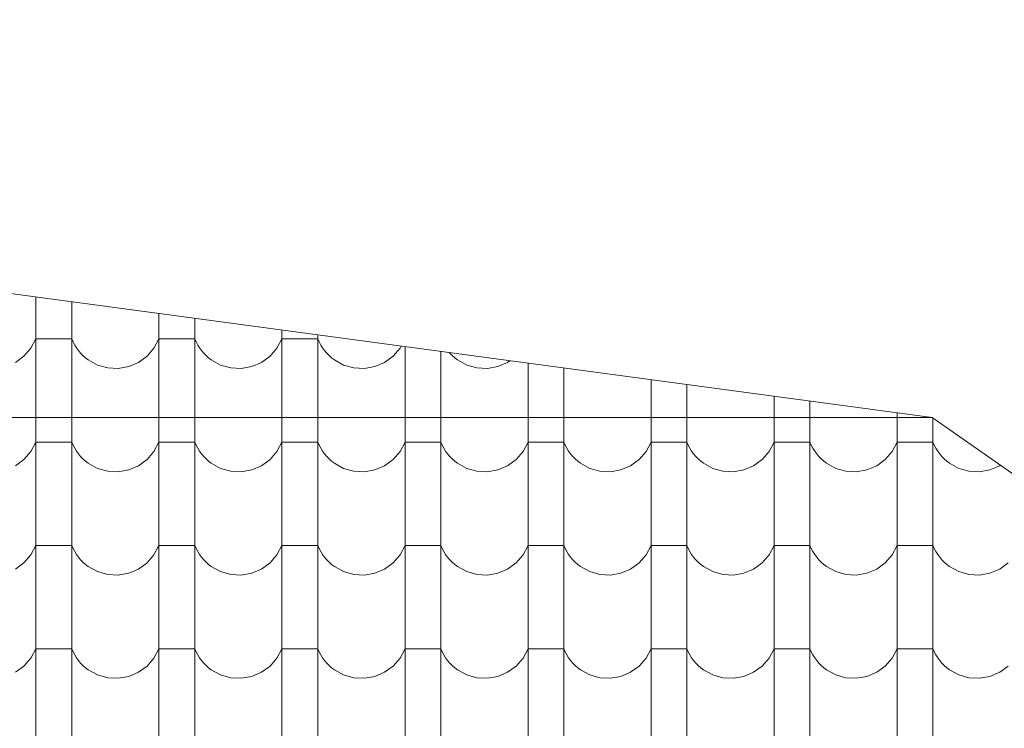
# Model space of a CAD drawing. Header units: millimetres. Extents: x -68772 to 137055, y -73300 to 19650.
# Tile 196 of 212: x 86170 to 87886, y -38019 to -36784. Entities that reach past the tile are written whole.
import ezdxf

# ---------------------------------------------------------------- set-up
doc = ezdxf.new("R2010")
doc.units = ezdxf.units.MM
doc.header["$MEASUREMENT"] = 0
for name, color, linetype, lineweight in [('Nowe_810-G Ogólne_Nr_pióra__1', 7, 'Continuous', 18), ('Nowe_810-G Ogólne_Nr_pióra__26', 13, 'Continuous', 18), ('Nowe_NIEWIDOCZNE DACHY_Nr_pióra__1', 7, 'Continuous', 18)]:
    doc.layers.add(name, color=color, linetype=linetype, lineweight=lineweight)

# ---------------------------------------------------------------- blocks, each defined once
blk = doc.blocks.new('*X46')
at = {"layer": 'Nowe_810-G Ogólne_Nr_pióra__26', "color": 13, "linetype": 'Continuous', "lineweight": 18}
for p, q in [((86197.8, -37267.5), (86197.8, -37270.3)), ((86197.8, -37270.3), (86197.8, -37450.4)), ((86260.2, -37275.9), (86260.2, -37450.4)), ((86412.3, -37296.4), (86412.3, -37450.4)), ((86474.7, -37304.8), (86474.7, -37450.4)), ((86626.8, -37325.2), (86626.8, -37450.4)), ((86689.2, -37333.6), (86689.2, -37450.4)), ((86189.1, -37356.9), (86197.8, -37340.6)), ((86229, -37340.6), (86197.8, -37340.6)), ((86260.2, -37340.6), (86229, -37340.6)), ((86260.2, -37340.6), (86262.6, -37346)), ((86262.6, -37346), (86265.4, -37351.3)), ((86265.4, -37351.3), (86268.5, -37356.3)), ((86403.6, -37356.9), (86412.3, -37340.6)), ((86443.5, -37340.6), (86412.3, -37340.6)), ((86474.7, -37340.6), (86443.5, -37340.6)), ((86474.7, -37340.6), (86477.1, -37346)), ((86477.1, -37346), (86479.9, -37351.3)), ((86479.9, -37351.3), (86483, -37356.3)), ((86618.1, -37356.9), (86626.8, -37340.6)), ((86658, -37340.6), (86626.8, -37340.6)), ((86689.2, -37340.6), (86658, -37340.6)), ((86689.2, -37340.6), (86691.6, -37346)), ((86691.6, -37346), (86694.4, -37351.3)), ((86694.4, -37351.3), (86697.5, -37356.3)), ((86177, -37370.8), (86189.1, -37356.9)), ((86268.5, -37356.3), (86272, -37361.1)), ((86272, -37361.1), (86275.8, -37365.6)), ((86275.8, -37365.6), (86279.9, -37369.8)), ((86391.5, -37370.8), (86403.6, -37356.9)), ((86483, -37356.3), (86486.5, -37361.1)), ((86486.5, -37361.1), (86490.3, -37365.6)), ((86490.3, -37365.6), (86494.4, -37369.8)), ((86606, -37370.8), (86618.1, -37356.9)), ((86697.5, -37356.3), (86701, -37361.1)), ((86701, -37361.1), (86704.8, -37365.6)), ((86704.8, -37365.6), (86708.9, -37369.8)), ((86820.5, -37370.8), (86832.6, -37356.9)), ((86832.6, -37356.9), (86834.6, -37353.2)), ((86841.3, -37354.1), (86841.3, -37450.4)), ((86903.7, -37362.5), (86903.7, -37450.4)), ((86918.3, -37364.4), (86919.3, -37365.6)), ((86919.3, -37365.6), (86923.4, -37369.8)), ((86162.1, -37381.7), (86177, -37370.8)), ((86279.9, -37369.8), (86284.4, -37373.7)), ((86284.4, -37373.7), (86289.1, -37377.3)), ((86289.1, -37377.3), (86305.3, -37386.2)), ((86305.3, -37386.2), (86323, -37391.2)), ((86359.6, -37388.9), (86376.6, -37381.7)), ((86376.6, -37381.7), (86391.5, -37370.8)), ((86494.4, -37369.8), (86498.9, -37373.7)), ((86498.9, -37373.7), (86503.6, -37377.3)), ((86503.6, -37377.3), (86519.8, -37386.2)), ((86519.8, -37386.2), (86537.5, -37391.2)), ((86574.1, -37388.9), (86591.1, -37381.7)), ((86591.1, -37381.7), (86606, -37370.8)), ((86708.9, -37369.8), (86713.4, -37373.7)), ((86713.4, -37373.7), (86718.1, -37377.3)), ((86718.1, -37377.3), (86734.3, -37386.2)), ((86734.3, -37386.2), (86752, -37391.2)), ((86788.6, -37388.9), (86805.6, -37381.7)), ((86805.6, -37381.7), (86820.5, -37370.8)), ((86923.4, -37369.8), (86927.9, -37373.7)), ((86927.9, -37373.7), (86932.6, -37377.3)), ((86932.6, -37377.3), (86948.8, -37386.2)), ((86948.8, -37386.2), (86966.5, -37391.2)), ((87003.1, -37388.9), (87020.1, -37381.7)), ((87020.1, -37381.7), (87024.2, -37378.7)), ((87055.8, -37382.9), (87055.8, -37450.4)), ((86323, -37391.2), (86341.4, -37392.2)), ((86341.4, -37392.2), (86359.6, -37388.9)), ((86537.5, -37391.2), (86555.9, -37392.2)), ((86555.9, -37392.2), (86574.1, -37388.9)), ((86752, -37391.2), (86770.4, -37392.2)), ((86770.4, -37392.2), (86788.6, -37388.9)), ((86966.5, -37391.2), (86984.9, -37392.2)), ((86984.9, -37392.2), (87003.1, -37388.9)), ((87118.2, -37391.3), (87118.2, -37450.4)), ((87270.3, -37411.8), (87270.3, -37450.4)), ((87332.7, -37420.2), (87332.7, -37450.4)), ((86197.8, -37450.4), (86197.8, -37630.4)), ((86260.2, -37450.4), (86260.2, -37630.4)), ((86412.3, -37450.4), (86412.3, -37630.4)), ((86474.7, -37450.4), (86474.7, -37630.4)), ((86626.8, -37450.4), (86626.8, -37630.4)), ((86689.2, -37450.4), (86689.2, -37630.4)), ((86841.3, -37450.4), (86841.3, -37630.4)), ((86903.7, -37450.4), (86903.7, -37630.4)), ((87055.8, -37450.4), (87055.8, -37630.4)), ((87118.2, -37450.4), (87118.2, -37630.4)), ((87270.3, -37450.4), (87270.3, -37630.4)), ((87332.7, -37450.4), (87332.7, -37630.4)), ((87484.8, -37440.6), (87484.8, -37450.4)), ((87484.8, -37450.4), (87484.8, -37630.4)), ((87547.2, -37449), (87547.2, -37450.4)), ((87547.2, -37450.4), (87547.2, -37630.4)), ((87699.3, -37469.5), (87699.3, -37630.4)), ((87761.7, -37478.7), (87761.7, -37630.4)), ((86189.1, -37536.9), (86197.8, -37520.6)), ((86229, -37520.6), (86197.8, -37520.6)), ((86260.2, -37520.6), (86229, -37520.6)), ((86260.2, -37520.6), (86262.6, -37526.1)), ((86403.6, -37536.9), (86412.3, -37520.6)), ((86443.5, -37520.6), (86412.3, -37520.6)), ((86474.7, -37520.6), (86443.5, -37520.6)), ((86474.7, -37520.6), (86477.1, -37526.1)), ((86618.1, -37536.9), (86626.8, -37520.6)), ((86658, -37520.6), (86626.8, -37520.6)), ((86689.2, -37520.6), (86658, -37520.6)), ((86689.2, -37520.6), (86691.6, -37526.1)), ((86832.6, -37536.9), (86841.3, -37520.6)), ((86872.5, -37520.6), (86841.3, -37520.6)), ((86903.7, -37520.6), (86872.5, -37520.6)), ((86903.7, -37520.6), (86906.1, -37526.1)), ((87047.1, -37536.9), (87055.8, -37520.6)), ((87087, -37520.6), (87055.8, -37520.6)), ((87118.2, -37520.6), (87087, -37520.6)), ((87118.2, -37520.6), (87120.6, -37526.1)), ((87261.6, -37536.9), (87270.3, -37520.6)), ((87301.5, -37520.6), (87270.3, -37520.6)), ((87332.7, -37520.6), (87301.5, -37520.6)), ((87332.7, -37520.6), (87335.1, -37526.1)), ((87476.1, -37536.9), (87484.8, -37520.6)), ((87516, -37520.6), (87484.8, -37520.6)), ((87547.2, -37520.6), (87516, -37520.6)), ((87547.2, -37520.6), (87549.6, -37526.1)), ((87690.6, -37536.9), (87699.3, -37520.6)), ((87730.5, -37520.6), (87699.3, -37520.6)), ((87761.7, -37520.6), (87730.5, -37520.6)), ((87761.7, -37520.6), (87764.1, -37526.1)), ((86177, -37550.9), (86189.1, -37536.9)), ((86262.6, -37526.1), (86265.4, -37531.3)), ((86265.4, -37531.3), (86268.5, -37536.3)), ((86268.5, -37536.3), (86272, -37541.1)), ((86272, -37541.1), (86275.8, -37545.6)), ((86391.5, -37550.9), (86403.6, -37536.9)), ((86477.1, -37526.1), (86479.9, -37531.3)), ((86479.9, -37531.3), (86483, -37536.3)), ((86483, -37536.3), (86486.5, -37541.1)), ((86486.5, -37541.1), (86490.3, -37545.6)), ((86606, -37550.9), (86618.1, -37536.9)), ((86691.6, -37526.1), (86694.4, -37531.3)), ((86694.4, -37531.3), (86697.5, -37536.3)), ((86697.5, -37536.3), (86701, -37541.1)), ((86701, -37541.1), (86704.8, -37545.6)), ((86820.5, -37550.9), (86832.6, -37536.9)), ((86906.1, -37526.1), (86908.9, -37531.3)), ((86908.9, -37531.3), (86912, -37536.3)), ((86912, -37536.3), (86915.5, -37541.1)), ((86915.5, -37541.1), (86919.3, -37545.6)), ((87035, -37550.9), (87047.1, -37536.9)), ((87120.6, -37526.1), (87123.4, -37531.3)), ((87123.4, -37531.3), (87126.5, -37536.3)), ((87126.5, -37536.3), (87130, -37541.1)), ((87130, -37541.1), (87133.8, -37545.6)), ((87249.5, -37550.9), (87261.6, -37536.9)), ((87335.1, -37526.1), (87337.9, -37531.3)), ((87337.9, -37531.3), (87341, -37536.3)), ((87341, -37536.3), (87344.5, -37541.1)), ((87344.5, -37541.1), (87348.3, -37545.6)), ((87464, -37550.9), (87476.1, -37536.9)), ((87549.6, -37526.1), (87552.4, -37531.3)), ((87552.4, -37531.3), (87555.5, -37536.3)), ((87555.5, -37536.3), (87559, -37541.1)), ((87559, -37541.1), (87562.8, -37545.6)), ((87678.5, -37550.9), (87690.6, -37536.9)), ((87764.1, -37526.1), (87766.9, -37531.3)), ((87766.9, -37531.3), (87770, -37536.3)), ((87770, -37536.3), (87773.5, -37541.1)), ((87773.5, -37541.1), (87777.3, -37545.6)), ((86162.1, -37561.7), (86177, -37550.9)), ((86275.8, -37545.6), (86279.9, -37549.9)), ((86279.9, -37549.9), (86284.4, -37553.8)), ((86284.4, -37553.8), (86289.1, -37557.4)), ((86289.1, -37557.4), (86305.3, -37566.3)), ((86376.6, -37561.7), (86391.5, -37550.9)), ((86490.3, -37545.6), (86494.4, -37549.9)), ((86494.4, -37549.9), (86498.9, -37553.8)), ((86498.9, -37553.8), (86503.6, -37557.4)), ((86503.6, -37557.4), (86519.8, -37566.3)), ((86591.1, -37561.7), (86606, -37550.9)), ((86704.8, -37545.6), (86708.9, -37549.9)), ((86708.9, -37549.9), (86713.4, -37553.8)), ((86713.4, -37553.8), (86718.1, -37557.4)), ((86718.1, -37557.4), (86734.3, -37566.3)), ((86805.6, -37561.7), (86820.5, -37550.9)), ((86919.3, -37545.6), (86923.4, -37549.9)), ((86923.4, -37549.9), (86927.9, -37553.8)), ((86927.9, -37553.8), (86932.6, -37557.4)), ((86932.6, -37557.4), (86948.8, -37566.3)), ((87020.1, -37561.7), (87035, -37550.9)), ((87133.8, -37545.6), (87137.9, -37549.9)), ((87137.9, -37549.9), (87142.4, -37553.8)), ((87142.4, -37553.8), (87147.1, -37557.4)), ((87147.1, -37557.4), (87163.3, -37566.3)), ((87234.6, -37561.7), (87249.5, -37550.9)), ((87348.3, -37545.6), (87352.4, -37549.9)), ((87352.4, -37549.9), (87356.9, -37553.8)), ((87356.9, -37553.8), (87361.6, -37557.4)), ((87361.6, -37557.4), (87377.8, -37566.3)), ((87449.1, -37561.7), (87464, -37550.9)), ((87562.8, -37545.6), (87566.9, -37549.9)), ((87566.9, -37549.9), (87571.4, -37553.8)), ((87571.4, -37553.8), (87576.1, -37557.4)), ((87576.1, -37557.4), (87592.3, -37566.3)), ((87663.6, -37561.7), (87678.5, -37550.9)), ((87777.3, -37545.6), (87781.4, -37549.9)), ((87781.4, -37549.9), (87785.9, -37553.8)), ((87785.9, -37553.8), (87790.6, -37557.4)), ((87790.6, -37557.4), (87806.8, -37566.3)), ((86305.3, -37566.3), (86323, -37571.3)), ((86323, -37571.3), (86341.4, -37572.2)), ((86341.4, -37572.2), (86359.6, -37569)), ((86359.6, -37569), (86376.6, -37561.7)), ((86519.8, -37566.3), (86537.5, -37571.3)), ((86537.5, -37571.3), (86555.9, -37572.2)), ((86555.9, -37572.2), (86574.1, -37569)), ((86574.1, -37569), (86591.1, -37561.7)), ((86734.3, -37566.3), (86752, -37571.3)), ((86752, -37571.3), (86770.4, -37572.2)), ((86770.4, -37572.2), (86788.6, -37569)), ((86788.6, -37569), (86805.6, -37561.7)), ((86948.8, -37566.3), (86966.5, -37571.3)), ((86966.5, -37571.3), (86984.9, -37572.2)), ((86984.9, -37572.2), (87003.1, -37569)), ((87003.1, -37569), (87020.1, -37561.7)), ((87163.3, -37566.3), (87181, -37571.3)), ((87181, -37571.3), (87199.4, -37572.2)), ((87199.4, -37572.2), (87217.6, -37569)), ((87217.6, -37569), (87234.6, -37561.7)), ((87377.8, -37566.3), (87395.5, -37571.3)), ((87395.5, -37571.3), (87413.9, -37572.2)), ((87413.9, -37572.2), (87432.1, -37569)), ((87432.1, -37569), (87449.1, -37561.7)), ((87592.3, -37566.3), (87610, -37571.3)), ((87610, -37571.3), (87628.4, -37572.2)), ((87628.4, -37572.2), (87646.6, -37569)), ((87646.6, -37569), (87663.6, -37561.7)), ((87806.8, -37566.3), (87824.5, -37571.3)), ((87824.5, -37571.3), (87842.9, -37572.2)), ((87842.9, -37572.2), (87861.1, -37569)), ((87861.1, -37569), (87878.1, -37561.7)), ((87878.1, -37561.7), (87879.2, -37560.9)), ((86197.8, -37630.4), (86197.8, -37810.5)), ((86260.2, -37630.4), (86260.2, -37810.5)), ((86412.3, -37630.4), (86412.3, -37810.5)), ((86474.7, -37630.4), (86474.7, -37810.5)), ((86626.8, -37630.4), (86626.8, -37810.5)), ((86689.2, -37630.4), (86689.2, -37810.5)), ((86841.3, -37630.4), (86841.3, -37810.5)), ((86903.7, -37630.4), (86903.7, -37810.5)), ((87055.8, -37630.4), (87055.8, -37810.5)), ((87118.2, -37630.4), (87118.2, -37810.5)), ((87270.3, -37630.4), (87270.3, -37810.5)), ((87332.7, -37630.4), (87332.7, -37810.5)), ((87484.8, -37630.4), (87484.8, -37810.5)), ((87547.2, -37630.4), (87547.2, -37810.5)), ((87699.3, -37630.4), (87699.3, -37810.5)), ((87761.7, -37630.4), (87761.7, -37810.5)), ((86189.1, -37717), (86197.8, -37700.7)), ((86229, -37700.7), (86197.8, -37700.7)), ((86260.2, -37700.7), (86229, -37700.7)), ((86260.2, -37700.7), (86262.6, -37706.1)), ((86262.6, -37706.1), (86265.4, -37711.4)), ((86265.4, -37711.4), (86268.5, -37716.4)), ((86403.6, -37717), (86412.3, -37700.7)), ((86443.5, -37700.7), (86412.3, -37700.7)), ((86474.7, -37700.7), (86443.5, -37700.7)), ((86474.7, -37700.7), (86477.1, -37706.1)), ((86477.1, -37706.1), (86479.9, -37711.4)), ((86479.9, -37711.4), (86483, -37716.4)), ((86618.1, -37717), (86626.8, -37700.7)), ((86658, -37700.7), (86626.8, -37700.7)), ((86689.2, -37700.7), (86658, -37700.7)), ((86689.2, -37700.7), (86691.6, -37706.1)), ((86691.6, -37706.1), (86694.4, -37711.4)), ((86694.4, -37711.4), (86697.5, -37716.4)), ((86832.6, -37717), (86841.3, -37700.7)), ((86872.5, -37700.7), (86841.3, -37700.7)), ((86903.7, -37700.7), (86872.5, -37700.7)), ((86903.7, -37700.7), (86906.1, -37706.1)), ((86906.1, -37706.1), (86908.9, -37711.4)), ((86908.9, -37711.4), (86912, -37716.4)), ((87047.1, -37717), (87055.8, -37700.7)), ((87087, -37700.7), (87055.8, -37700.7)), ((87118.2, -37700.7), (87087, -37700.7)), ((87118.2, -37700.7), (87120.6, -37706.1)), ((87120.6, -37706.1), (87123.4, -37711.4)), ((87123.4, -37711.4), (87126.5, -37716.4)), ((87261.6, -37717), (87270.3, -37700.7)), ((87301.5, -37700.7), (87270.3, -37700.7)), ((87332.7, -37700.7), (87301.5, -37700.7)), ((87332.7, -37700.7), (87335.1, -37706.1)), ((87335.1, -37706.1), (87337.9, -37711.4)), ((87337.9, -37711.4), (87341, -37716.4)), ((87476.1, -37717), (87484.8, -37700.7)), ((87516, -37700.7), (87484.8, -37700.7)), ((87547.2, -37700.7), (87516, -37700.7)), ((87547.2, -37700.7), (87549.6, -37706.1)), ((87549.6, -37706.1), (87552.4, -37711.4)), ((87552.4, -37711.4), (87555.5, -37716.4)), ((87690.6, -37717), (87699.3, -37700.7)), ((87730.5, -37700.7), (87699.3, -37700.7)), ((87761.7, -37700.7), (87730.5, -37700.7)), ((87761.7, -37700.7), (87764.1, -37706.1)), ((87764.1, -37706.1), (87766.9, -37711.4)), ((87766.9, -37711.4), (87770, -37716.4)), ((86177, -37730.9), (86189.1, -37717)), ((86268.5, -37716.4), (86272, -37721.2)), ((86272, -37721.2), (86275.8, -37725.7)), ((86275.8, -37725.7), (86279.9, -37729.9)), ((86279.9, -37729.9), (86284.4, -37733.8)), ((86391.5, -37730.9), (86403.6, -37717)), ((86483, -37716.4), (86486.5, -37721.2)), ((86486.5, -37721.2), (86490.3, -37725.7)), ((86490.3, -37725.7), (86494.4, -37729.9)), ((86494.4, -37729.9), (86498.9, -37733.8)), ((86606, -37730.9), (86618.1, -37717)), ((86697.5, -37716.4), (86701, -37721.2)), ((86701, -37721.2), (86704.8, -37725.7)), ((86704.8, -37725.7), (86708.9, -37729.9)), ((86708.9, -37729.9), (86713.4, -37733.8)), ((86820.5, -37730.9), (86832.6, -37717)), ((86912, -37716.4), (86915.5, -37721.2)), ((86915.5, -37721.2), (86919.3, -37725.7)), ((86919.3, -37725.7), (86923.4, -37729.9)), ((86923.4, -37729.9), (86927.9, -37733.8)), ((87035, -37730.9), (87047.1, -37717)), ((87126.5, -37716.4), (87130, -37721.2)), ((87130, -37721.2), (87133.8, -37725.7)), ((87133.8, -37725.7), (87137.9, -37729.9)), ((87137.9, -37729.9), (87142.4, -37733.8)), ((87249.5, -37730.9), (87261.6, -37717)), ((87341, -37716.4), (87344.5, -37721.2)), ((87344.5, -37721.2), (87348.3, -37725.7)), ((87348.3, -37725.7), (87352.4, -37729.9)), ((87352.4, -37729.9), (87356.9, -37733.8)), ((87464, -37730.9), (87476.1, -37717)), ((87555.5, -37716.4), (87559, -37721.2)), ((87559, -37721.2), (87562.8, -37725.7)), ((87562.8, -37725.7), (87566.9, -37729.9)), ((87566.9, -37729.9), (87571.4, -37733.8)), ((87678.5, -37730.9), (87690.6, -37717)), ((87770, -37716.4), (87773.5, -37721.2)), ((87773.5, -37721.2), (87777.3, -37725.7)), ((87777.3, -37725.7), (87781.4, -37729.9)), ((87781.4, -37729.9), (87785.9, -37733.8)), ((86162.1, -37741.8), (86177, -37730.9)), ((86284.4, -37733.8), (86289.1, -37737.4)), ((86289.1, -37737.4), (86305.3, -37746.3)), ((86305.3, -37746.3), (86323, -37751.3)), ((86359.6, -37749), (86376.6, -37741.8)), ((86376.6, -37741.8), (86391.5, -37730.9)), ((86498.9, -37733.8), (86503.6, -37737.4)), ((86503.6, -37737.4), (86519.8, -37746.3)), ((86519.8, -37746.3), (86537.5, -37751.3)), ((86574.1, -37749), (86591.1, -37741.8)), ((86591.1, -37741.8), (86606, -37730.9)), ((86713.4, -37733.8), (86718.1, -37737.4)), ((86718.1, -37737.4), (86734.3, -37746.3)), ((86734.3, -37746.3), (86752, -37751.3)), ((86788.6, -37749), (86805.6, -37741.8)), ((86805.6, -37741.8), (86820.5, -37730.9)), ((86927.9, -37733.8), (86932.6, -37737.4)), ((86932.6, -37737.4), (86948.8, -37746.3)), ((86948.8, -37746.3), (86966.5, -37751.3)), ((87003.1, -37749), (87020.1, -37741.8)), ((87020.1, -37741.8), (87035, -37730.9)), ((87142.4, -37733.8), (87147.1, -37737.4)), ((87147.1, -37737.4), (87163.3, -37746.3)), ((87163.3, -37746.3), (87181, -37751.3)), ((87217.6, -37749), (87234.6, -37741.8)), ((87234.6, -37741.8), (87249.5, -37730.9)), ((87356.9, -37733.8), (87361.6, -37737.4)), ((87361.6, -37737.4), (87377.8, -37746.3)), ((87377.8, -37746.3), (87395.5, -37751.3)), ((87432.1, -37749), (87449.1, -37741.8)), ((87449.1, -37741.8), (87464, -37730.9)), ((87571.4, -37733.8), (87576.1, -37737.4)), ((87576.1, -37737.4), (87592.3, -37746.3)), ((87592.3, -37746.3), (87610, -37751.3)), ((87646.6, -37749), (87663.6, -37741.8)), ((87663.6, -37741.8), (87678.5, -37730.9)), ((87785.9, -37733.8), (87790.6, -37737.4)), ((87790.6, -37737.4), (87806.8, -37746.3)), ((87806.8, -37746.3), (87824.5, -37751.3)), ((87861.1, -37749), (87878.1, -37741.8)), ((87878.1, -37741.8), (87893, -37730.9)), ((86323, -37751.3), (86341.4, -37752.3)), ((86341.4, -37752.3), (86359.6, -37749)), ((86537.5, -37751.3), (86555.9, -37752.3)), ((86555.9, -37752.3), (86574.1, -37749)), ((86752, -37751.3), (86770.4, -37752.3)), ((86770.4, -37752.3), (86788.6, -37749)), ((86966.5, -37751.3), (86984.9, -37752.3)), ((86984.9, -37752.3), (87003.1, -37749)), ((87181, -37751.3), (87199.4, -37752.3)), ((87199.4, -37752.3), (87217.6, -37749)), ((87395.5, -37751.3), (87413.9, -37752.3)), ((87413.9, -37752.3), (87432.1, -37749)), ((87610, -37751.3), (87628.4, -37752.3)), ((87628.4, -37752.3), (87646.6, -37749)), ((87824.5, -37751.3), (87842.9, -37752.3)), ((87842.9, -37752.3), (87861.1, -37749)), ((86197.8, -37810.5), (86197.8, -37990.5)), ((86260.2, -37810.5), (86260.2, -37990.5)), ((86412.3, -37810.5), (86412.3, -37990.5)), ((86474.7, -37810.5), (86474.7, -37990.5)), ((86626.8, -37810.5), (86626.8, -37990.5)), ((86689.2, -37810.5), (86689.2, -37990.5)), ((86841.3, -37810.5), (86841.3, -37990.5)), ((86903.7, -37810.5), (86903.7, -37990.5)), ((87055.8, -37810.5), (87055.8, -37990.5)), ((87118.2, -37810.5), (87118.2, -37990.5)), ((87270.3, -37810.5), (87270.3, -37990.5)), ((87332.7, -37810.5), (87332.7, -37990.5)), ((87484.8, -37810.5), (87484.8, -37990.5)), ((87547.2, -37810.5), (87547.2, -37990.5)), ((87699.3, -37810.5), (87699.3, -37990.5)), ((87761.7, -37810.5), (87761.7, -37990.5)), ((86189.1, -37897), (86197.8, -37880.7)), ((86229, -37880.7), (86197.8, -37880.7)), ((86260.2, -37880.7), (86229, -37880.7)), ((86260.2, -37880.7), (86262.6, -37886.2)), ((86403.6, -37897), (86412.3, -37880.7)), ((86443.5, -37880.7), (86412.3, -37880.7)), ((86474.7, -37880.7), (86443.5, -37880.7)), ((86474.7, -37880.7), (86477.1, -37886.2)), ((86618.1, -37897), (86626.8, -37880.7)), ((86658, -37880.7), (86626.8, -37880.7)), ((86689.2, -37880.7), (86658, -37880.7)), ((86689.2, -37880.7), (86691.6, -37886.2)), ((86832.6, -37897), (86841.3, -37880.7)), ((86872.5, -37880.7), (86841.3, -37880.7)), ((86903.7, -37880.7), (86872.5, -37880.7)), ((86903.7, -37880.7), (86906.1, -37886.2)), ((87047.1, -37897), (87055.8, -37880.7)), ((87087, -37880.7), (87055.8, -37880.7)), ((87118.2, -37880.7), (87087, -37880.7)), ((87118.2, -37880.7), (87120.6, -37886.2)), ((87261.6, -37897), (87270.3, -37880.7)), ((87301.5, -37880.7), (87270.3, -37880.7)), ((87332.7, -37880.7), (87301.5, -37880.7)), ((87332.7, -37880.7), (87335.1, -37886.2)), ((87476.1, -37897), (87484.8, -37880.7)), ((87516, -37880.7), (87484.8, -37880.7)), ((87547.2, -37880.7), (87516, -37880.7)), ((87547.2, -37880.7), (87549.6, -37886.2)), ((87690.6, -37897), (87699.3, -37880.7)), ((87730.5, -37880.7), (87699.3, -37880.7)), ((87761.7, -37880.7), (87730.5, -37880.7)), ((87761.7, -37880.7), (87764.1, -37886.2)), ((86177, -37911), (86189.1, -37897)), ((86262.6, -37886.2), (86265.4, -37891.4)), ((86265.4, -37891.4), (86268.5, -37896.4)), ((86268.5, -37896.4), (86272, -37901.2)), ((86272, -37901.2), (86275.8, -37905.7)), ((86391.5, -37911), (86403.6, -37897)), ((86477.1, -37886.2), (86479.9, -37891.4)), ((86479.9, -37891.4), (86483, -37896.4)), ((86483, -37896.4), (86486.5, -37901.2)), ((86486.5, -37901.2), (86490.3, -37905.7)), ((86606, -37911), (86618.1, -37897)), ((86691.6, -37886.2), (86694.4, -37891.4)), ((86694.4, -37891.4), (86697.5, -37896.4)), ((86697.5, -37896.4), (86701, -37901.2)), ((86701, -37901.2), (86704.8, -37905.7)), ((86820.5, -37911), (86832.6, -37897)), ((86906.1, -37886.2), (86908.9, -37891.4)), ((86908.9, -37891.4), (86912, -37896.4)), ((86912, -37896.4), (86915.5, -37901.2)), ((86915.5, -37901.2), (86919.3, -37905.7)), ((87035, -37911), (87047.1, -37897)), ((87120.6, -37886.2), (87123.4, -37891.4)), ((87123.4, -37891.4), (87126.5, -37896.4)), ((87126.5, -37896.4), (87130, -37901.2)), ((87130, -37901.2), (87133.8, -37905.7)), ((87249.5, -37911), (87261.6, -37897)), ((87335.1, -37886.2), (87337.9, -37891.4)), ((87337.9, -37891.4), (87341, -37896.4)), ((87341, -37896.4), (87344.5, -37901.2)), ((87344.5, -37901.2), (87348.3, -37905.7)), ((87464, -37911), (87476.1, -37897)), ((87549.6, -37886.2), (87552.4, -37891.4)), ((87552.4, -37891.4), (87555.5, -37896.4)), ((87555.5, -37896.4), (87559, -37901.2)), ((87559, -37901.2), (87562.8, -37905.7)), ((87678.5, -37911), (87690.6, -37897)), ((87764.1, -37886.2), (87766.9, -37891.4)), ((87766.9, -37891.4), (87770, -37896.4)), ((87770, -37896.4), (87773.5, -37901.2)), ((87773.5, -37901.2), (87777.3, -37905.7)), ((86162.1, -37921.8), (86177, -37911)), ((86275.8, -37905.7), (86279.9, -37910)), ((86279.9, -37910), (86284.4, -37913.9)), ((86284.4, -37913.9), (86289.1, -37917.5)), ((86289.1, -37917.5), (86305.3, -37926.4)), ((86376.6, -37921.8), (86391.5, -37911)), ((86490.3, -37905.7), (86494.4, -37910)), ((86494.4, -37910), (86498.9, -37913.9)), ((86498.9, -37913.9), (86503.6, -37917.5)), ((86503.6, -37917.5), (86519.8, -37926.4)), ((86591.1, -37921.8), (86606, -37911)), ((86704.8, -37905.7), (86708.9, -37910)), ((86708.9, -37910), (86713.4, -37913.9)), ((86713.4, -37913.9), (86718.1, -37917.5)), ((86718.1, -37917.5), (86734.3, -37926.4)), ((86805.6, -37921.8), (86820.5, -37911)), ((86919.3, -37905.7), (86923.4, -37910)), ((86923.4, -37910), (86927.9, -37913.9)), ((86927.9, -37913.9), (86932.6, -37917.5)), ((86932.6, -37917.5), (86948.8, -37926.4)), ((87020.1, -37921.8), (87035, -37911)), ((87133.8, -37905.7), (87137.9, -37910)), ((87137.9, -37910), (87142.4, -37913.9)), ((87142.4, -37913.9), (87147.1, -37917.5)), ((87147.1, -37917.5), (87163.3, -37926.4)), ((87234.6, -37921.8), (87249.5, -37911)), ((87348.3, -37905.7), (87352.4, -37910)), ((87352.4, -37910), (87356.9, -37913.9)), ((87356.9, -37913.9), (87361.6, -37917.5)), ((87361.6, -37917.5), (87377.8, -37926.4)), ((87449.1, -37921.8), (87464, -37911)), ((87562.8, -37905.7), (87566.9, -37910)), ((87566.9, -37910), (87571.4, -37913.9)), ((87571.4, -37913.9), (87576.1, -37917.5)), ((87576.1, -37917.5), (87592.3, -37926.4)), ((87663.6, -37921.8), (87678.5, -37911)), ((87777.3, -37905.7), (87781.4, -37910)), ((87781.4, -37910), (87785.9, -37913.9)), ((87785.9, -37913.9), (87790.6, -37917.5)), ((87790.6, -37917.5), (87806.8, -37926.4)), ((87878.1, -37921.8), (87893, -37911)), ((86305.3, -37926.4), (86323, -37931.4)), ((86323, -37931.4), (86341.4, -37932.3)), ((86341.4, -37932.3), (86359.6, -37929.1)), ((86359.6, -37929.1), (86376.6, -37921.8)), ((86519.8, -37926.4), (86537.5, -37931.4)), ((86537.5, -37931.4), (86555.9, -37932.3)), ((86555.9, -37932.3), (86574.1, -37929.1)), ((86574.1, -37929.1), (86591.1, -37921.8)), ((86734.3, -37926.4), (86752, -37931.4)), ((86752, -37931.4), (86770.4, -37932.3)), ((86770.4, -37932.3), (86788.6, -37929.1)), ((86788.6, -37929.1), (86805.6, -37921.8)), ((86948.8, -37926.4), (86966.5, -37931.4)), ((86966.5, -37931.4), (86984.9, -37932.3)), ((86984.9, -37932.3), (87003.1, -37929.1)), ((87003.1, -37929.1), (87020.1, -37921.8)), ((87163.3, -37926.4), (87181, -37931.4)), ((87181, -37931.4), (87199.4, -37932.3)), ((87199.4, -37932.3), (87217.6, -37929.1)), ((87217.6, -37929.1), (87234.6, -37921.8)), ((87377.8, -37926.4), (87395.5, -37931.4)), ((87395.5, -37931.4), (87413.9, -37932.3)), ((87413.9, -37932.3), (87432.1, -37929.1)), ((87432.1, -37929.1), (87449.1, -37921.8)), ((87592.3, -37926.4), (87610, -37931.4)), ((87610, -37931.4), (87628.4, -37932.3)), ((87628.4, -37932.3), (87646.6, -37929.1)), ((87646.6, -37929.1), (87663.6, -37921.8)), ((87806.8, -37926.4), (87824.5, -37931.4)), ((87824.5, -37931.4), (87842.9, -37932.3)), ((87842.9, -37932.3), (87861.1, -37929.1)), ((87861.1, -37929.1), (87878.1, -37921.8)), ((86197.8, -37990.5), (86197.8, -38170.6)), ((86260.2, -37990.5), (86260.2, -38170.6)), ((86412.3, -37990.5), (86412.3, -38170.6)), ((86474.7, -37990.5), (86474.7, -38170.6)), ((86626.8, -37990.5), (86626.8, -38170.6)), ((86689.2, -37990.5), (86689.2, -38170.6)), ((86841.3, -37990.5), (86841.3, -38170.6)), ((86903.7, -37990.5), (86903.7, -38170.6)), ((87055.8, -37990.5), (87055.8, -38170.6)), ((87118.2, -37990.5), (87118.2, -38170.6)), ((87270.3, -37990.5), (87270.3, -38170.6)), ((87332.7, -37990.5), (87332.7, -38170.6)), ((87484.8, -37990.5), (87484.8, -38170.6)), ((87547.2, -37990.5), (87547.2, -38170.6)), ((87699.3, -37990.5), (87699.3, -38170.6)), ((87761.7, -37990.5), (87761.7, -38170.6))]:
    blk.add_line(p, q, dxfattribs=at)
blk = doc.blocks.new('Wypełnienie_1', base_point=(0, 2000))
at = {"layer": 'Nowe_810-G Ogólne_Nr_pióra__1', "color": 7, "linetype": 'Continuous', "lineweight": 18}
for p, q in [((82603.7, -36784.1), (87760.3, -37477.7)), ((87760.3, -37477.7), (89655.6, -38804.8))]:
    blk.add_line(p, q, dxfattribs=at)
at = {"layer": 'Nowe_810-G Ogólne_Nr_pióra__26', "color": 13, "linetype": 'Continuous', "lineweight": 18}
blk.add_blockref('*X46', (0, 0), dxfattribs=at)

msp = doc.modelspace()

# ---------------------------------------------------------------- linework, layer by layer
at = {"layer": 'Nowe_NIEWIDOCZNE DACHY_Nr_pióra__1', "color": 7, "linetype": 'Continuous', "lineweight": 18}
for p, q in [((87760.3, -37477.7), (69507, -37478.1)), ((89655.6, -38804.8), (87760.3, -37477.7))]:
    msp.add_line(p, q, dxfattribs=at)

# ---------------------------------------------------------------- block references
at = {"layer": 'Nowe_810-G Ogólne_Nr_pióra__26', "color": 13, "linetype": 'Continuous', "lineweight": 18}
msp.add_blockref('Wypełnienie_1', (0, 2000), dxfattribs=at)

doc.saveas('drawing.dxf')
